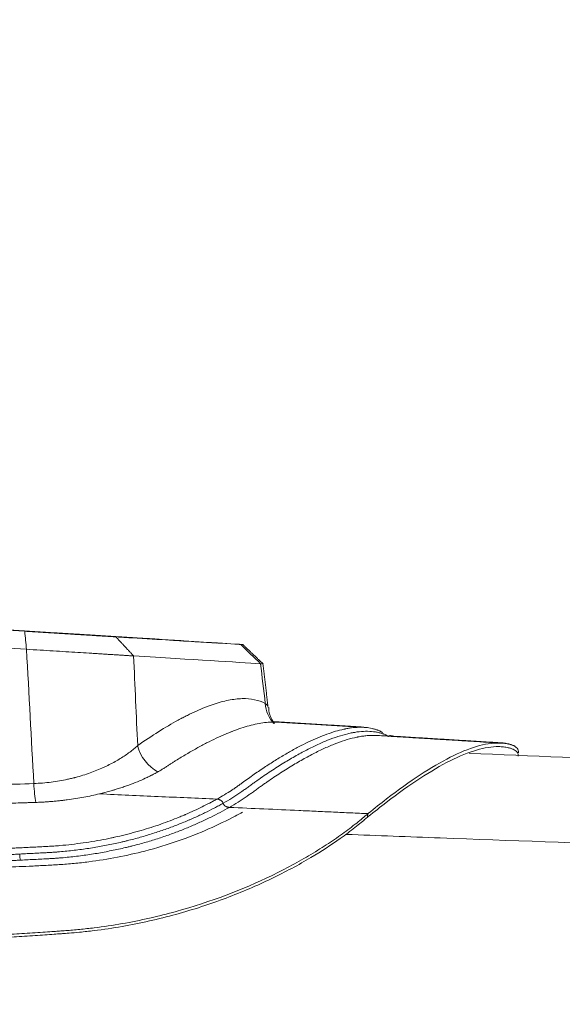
# Model space of a CAD drawing. Header units: millimetres. Extents: x 0 to 594, y 0 to 420.
# Tile 18 of 256: x 162 to 169, y 61 to 75. Entities that reach past the tile are written whole.
import ezdxf

# ---------------------------------------------------------------- set-up
doc = ezdxf.new("R2010")
doc.units = ezdxf.units.MM
doc.layers.add('1', color=7, linetype='Continuous', true_color=0xffffff)
doc.styles.add('Arial', font='txt')
doc.dimstyles.get("Standard").update_dxf_attribs({"dimtxt": 0.18, "dimasz": 0.18, "dimexe": 0.18, "dimexo": 0.0625, "dimgap": 0.09, "dimtad": 0, "dimtih": 1, "dimtoh": 1, "dimdec": 4, "dimzin": 0, "dimdsep": 46, "dimtxsty": 'Standard', "dimcen": 0.09, "dimadec": 0, "dimazin": 0, "dimtfac": 1, "dimtdec": 4, "dimtofl": 0, "dimtmove": 0, "dimatfit": 3, "dimfxl": 0, "dimtolj": 1, "dimtzin": 0, "dimarcsym": 0})

# ---------------------------------------------------------------- blocks, each defined once
blk = doc.blocks.new('_U9')
at = {"layer": '1', "color": 18, "lineweight": 18}
for p, q in [((99.145, 154.718), (72.65, 154.718)), ((74.65, 154.718), (74.65, 112.421)), ((257.513, 127.437), (72.65, 127.437))]:
    blk.add_line(p, q, dxfattribs=at)
at = {"layer": '1', "color": 18}
for points in [[(74.65, 154.718), (75.588, 151.218), (73.712, 151.218)], [(74.65, 127.437), (73.712, 130.937), (75.588, 130.937)]]:
    blk.add_solid(points, dxfattribs=at)
at = {"layer": '1', "color": 18, "linetype": 'Continuous', "lineweight": 13, "char_height": 3.5, "attachment_point": 7, "rotation": 90, "line_spacing_factor": 1.047437, "style": 'Arial'}
for s, insert in [('\\fArial|b0|i0;\\W1.0000;0.55', (77.629, 101.912)), ('\\fArial|b0|i0;\\W1.0000;FWD TIE DOWN', (77.629, 61.914))]:
    blk.add_mtext(s, dxfattribs=dict(at, insert=insert))
blk = doc.blocks.new('_U13')
at = {"layer": '1', "color": 18, "lineweight": 18}
for p, q in [((128.425, 177.295), (61.388, 177.295)), ((63.388, 177.295), (63.388, 113.372)), ((257.513, 127.437), (61.388, 127.437))]:
    blk.add_line(p, q, dxfattribs=at)
at = {"layer": '1', "color": 18}
for points in [[(63.388, 177.295), (64.326, 173.795), (62.45, 173.795)], [(63.388, 127.437), (62.45, 130.937), (64.326, 130.937)]]:
    blk.add_solid(points, dxfattribs=at)
at = {"layer": '1', "color": 18, "linetype": 'Continuous', "lineweight": 13, "char_height": 3.5, "attachment_point": 7, "rotation": 90, "line_spacing_factor": 1.047437, "style": 'Arial'}
for s, insert in [('\\fArial|b0|i0;\\W1.0000;1.00', (66.367, 102.863)), ('\\fArial|b0|i0;\\W1.0000;BOW DEFLATED', (66.367, 61.499))]:
    blk.add_mtext(s, dxfattribs=dict(at, insert=insert))

msp = doc.modelspace()

# ---------------------------------------------------------------- linework, layer by layer
at = {"layer": '1', "color": 155, "linetype": 'Continuous', "lineweight": 13}
msp.add_line((146.553, 67.57), (162.515, 66.578), dxfattribs=at)
at = {"layer": '1', "color": 155, "linetype": 'Continuous', "lineweight": 18}
msp.add_line((162.31, 66.591), (146.781, 67.556), dxfattribs=at)
for centre, major_axis, start_param, end_param in [((155.7, 67.016), (45.006, -2.797), 4.504705, 4.853928), ((155.7, 67.016), (-45.363, 2.819), 1.367937, 1.707511), ((155.685, 66.77), (45.656, -2.837), 4.509529, 4.849103), ((147.93, 67.484), (16.86, -1.048), 5.780936, 6.100697), ((147.93, 67.484), (-17.217, 1.07), 2.652789, 2.95298), ((155.679, 67.001), (9.125, -0.567), 0.261117, 0.596643), ((155.679, 67.001), (-9.482, 0.589), 3.414744, 3.711208), ((147.915, 67.239), (17.51, -1.088), 5.794382, 6.094573)]:
    msp.add_ellipse(centre, major_axis=major_axis, ratio=0.000385, start_param=start_param, end_param=end_param, dxfattribs=at)
at = {"layer": '1', "color": 155, "linetype": 'Continuous', "lineweight": 13}
for centre, major_axis, ratio, start_param, end_param in [((165.667, 65.679), (-0.228, -0.445), 0.975751, 5.290361, 5.905735), ((163.867, 65.106), (0.281, -0.414), 0.860504, 4.309073, 5.260127), ((162.08, 64.608), (0.017, -0.5), 0.155776, 4.872367, 5.465194), ((161.826, 63.559), (0.0051, -0.0999), 0.134543, 4.700749, 5.695125)]:
    msp.add_ellipse(centre, major_axis=major_axis, ratio=ratio, start_param=start_param, end_param=end_param, dxfattribs=at)
at = {"layer": '1', "color": 155, "linetype": 'Continuous', "lineweight": 18}
for points, knots in [([(141.516, 66.627), (141.513, 66.636), (141.509, 66.654), (141.516, 66.677), (141.539, 66.695), (141.573, 66.708), (141.609, 66.716), (141.665, 66.722), (141.746, 66.715), (141.875, 66.676), (142.041, 66.591), (142.252, 66.443), (142.484, 66.244), (142.688, 66.047), (142.851, 65.877), (142.95, 65.77), (143.035, 65.675), (143.163, 65.551), (143.369, 65.378), (143.691, 65.158), (144.072, 64.947), (144.434, 64.786), (144.746, 64.672), (144.991, 64.593), (145.246, 64.524), (145.507, 64.466), (145.775, 64.419), (146.131, 64.356), (146.577, 64.279), (147.294, 64.161), (148.194, 64.021), (149.461, 63.843), (150.917, 63.666), (152.564, 63.508), (154.217, 63.391), (155.875, 63.319), (157.535, 63.288), (158.917, 63.295), (160.02, 63.319), (160.693, 63.34), (161.212, 63.36), (161.579, 63.376), (161.891, 63.39), (162.15, 63.403), (162.355, 63.413), (162.558, 63.429), (162.827, 63.46), (163.154, 63.513), (163.571, 63.607), (163.997, 63.736), (164.41, 63.901), (164.691, 64.038), (164.835, 64.117), (164.869, 64.135)], [0, 0, 0, 0, 0.006939, 0.014598, 0.022213, 0.029821, 0.037431, 0.045045, 0.063353, 0.081689, 0.109153, 0.136635, 0.16397, 0.191245, 0.202622, 0.214017, 0.220869, 0.227751, 0.246132, 0.264395, 0.282797, 0.301052, 0.310191, 0.319397, 0.328599, 0.337727, 0.346837, 0.35595, 0.374179, 0.392416, 0.428897, 0.465363, 0.520076, 0.574732, 0.629357, 0.684052, 0.73876, 0.793482, 0.820837, 0.848193, 0.860353, 0.872516, 0.884677, 0.891515, 0.898348, 0.905172, 0.912005, 0.925764, 0.939461, 0.957632, 0.975984, 0.99423, 1, 1, 1, 1]), ([(162.708, 66.563), (162.699, 66.564), (162.682, 66.565), (162.653, 66.566), (162.621, 66.568), (162.599, 66.57), (162.584, 66.571), (162.581, 66.571), (162.575, 66.571), (162.572, 66.571), (162.563, 66.572), (162.557, 66.572), (162.539, 66.573), (162.526, 66.574), (162.487, 66.577), (162.46, 66.578), (162.417, 66.581), (162.388, 66.583), (162.358, 66.585), (162.339, 66.586), (162.335, 66.586), (162.327, 66.587), (162.316, 66.587), (162.304, 66.588), (162.28, 66.589), (162.264, 66.59), (162.216, 66.593), (162.183, 66.595), (162.133, 66.599), (162.1, 66.601), (162.065, 66.603), (162.048, 66.604)], [0, 0, 0, 0, 0.0625, 0.125, 0.1875, 0.25, 0.25, 0.265625, 0.265625, 0.28125, 0.28125, 0.3125, 0.3125, 0.375, 0.375, 0.5, 0.5, 0.5625, 0.625, 0.625, 0.640625, 0.640625, 0.65625, 0.6875, 0.6875, 0.75, 0.75, 0.875, 0.875, 0.9375, 1, 1, 1, 1]), ([(162.515, 66.578), (162.533, 66.577), (162.568, 66.575), (162.621, 66.572), (162.672, 66.569), (162.707, 66.566), (162.732, 66.565), (162.741, 66.564), (162.758, 66.563), (162.766, 66.563), (162.791, 66.561), (162.824, 66.559), (162.872, 66.556), (162.919, 66.553), (162.964, 66.55), (162.993, 66.549), (163.011, 66.547), (163.015, 66.547), (163.022, 66.547), (163.026, 66.547), (163.036, 66.546), (163.043, 66.545), (163.064, 66.544), (163.09, 66.543), (163.128, 66.54), (163.164, 66.538), (163.197, 66.536), (163.218, 66.535), (163.227, 66.534)], [0, 0, 0, 0, 0.0625, 0.125, 0.1875, 0.25, 0.25, 0.28125, 0.28125, 0.3125, 0.3125, 0.375, 0.4375, 0.5, 0.5625, 0.625, 0.625, 0.640625, 0.640625, 0.65625, 0.65625, 0.6875, 0.6875, 0.75, 0.8125, 0.875, 0.9375, 1, 1, 1, 1]), ([(164.495, 66.454), (164.499, 66.454), (164.503, 66.454), (164.508, 66.453), (164.51, 66.453), (164.512, 66.453), (164.514, 66.453), (164.514, 66.453), (164.515, 66.453)], [0, 0, 0, 0, 0.507679, 0.507679, 0.761518, 0.888438, 0.888438, 1, 1, 1, 1]), ([(164.525, 66.452), (164.525, 66.452), (164.524, 66.452), (164.52, 66.452), (164.516, 66.453), (164.51, 66.453)], [0, 0, 0, 0, 0.393883, 0.393883, 1, 1, 1, 1]), ([(163.374, 66.275), (163.359, 66.276), (163.329, 66.278), (163.278, 66.281), (163.225, 66.285), (163.168, 66.288), (163.107, 66.292), (163.044, 66.296), (162.978, 66.3), (162.909, 66.305), (162.838, 66.309), (162.739, 66.315), (162.61, 66.323), (162.445, 66.333), (162.272, 66.344), (162.092, 66.355), (161.968, 66.362), (161.906, 66.366)], [0, 0, 0, 0, 0.050888, 0.101569, 0.152048, 0.202329, 0.252418, 0.302319, 0.352036, 0.401575, 0.450941, 0.500138, 0.59867, 0.697883, 0.797817, 0.898511, 1, 1, 1, 1]), ([(165.147, 66.167), (165.146, 66.167), (165.142, 66.167), (165.132, 66.168), (165.12, 66.168), (165.114, 66.169)], [0, 0, 0, 0, 0.295051, 0.647453, 1, 1, 1, 1]), ([(165.305, 65.351), (165.299, 65.359), (165.265, 65.407), (165.227, 65.482), (165.225, 65.55), (165.226, 65.566)], [0, 0, 0, 0, 0.147525, 0.80494, 1, 1, 1, 1]), ([(162.906, 64.385), (162.954, 64.396), (163.002, 64.409), (163.059, 64.425), (163.077, 64.43), (163.094, 64.435), (163.105, 64.438), (163.111, 64.44), (163.139, 64.448), (163.183, 64.462), (163.226, 64.476), (163.268, 64.491), (163.289, 64.498), (163.349, 64.52), (163.388, 64.535), (163.463, 64.566), (163.5, 64.582), (163.552, 64.606), (163.569, 64.614), (163.594, 64.626), (163.602, 64.63), (163.614, 64.636), (163.618, 64.638), (163.626, 64.642), (163.63, 64.644), (163.65, 64.655), (163.666, 64.663), (163.689, 64.675), (163.696, 64.679), (163.711, 64.688), (163.718, 64.692), (163.732, 64.7), (163.739, 64.704), (163.753, 64.713), (163.76, 64.717), (163.773, 64.725), (163.78, 64.729), (163.793, 64.737), (163.799, 64.741), (163.812, 64.75), (163.818, 64.754), (163.831, 64.762), (163.837, 64.766), (163.856, 64.778), (163.868, 64.786), (163.893, 64.802), (163.905, 64.81), (163.93, 64.825), (163.942, 64.833), (163.979, 64.856), (164.027, 64.886), (164.075, 64.915), (164.146, 64.957), (164.193, 64.983), (164.285, 65.034), (164.33, 65.059), (164.42, 65.105), (164.464, 65.126), (164.55, 65.167), (164.593, 65.186), (164.655, 65.213), (164.681, 65.223), (164.706, 65.233), (164.717, 65.237), (164.722, 65.239), (164.737, 65.245), (164.787, 65.264), (164.836, 65.281), (164.951, 65.317), (165.024, 65.336), (165.128, 65.355), (165.162, 65.36), (165.227, 65.367), (165.259, 65.368), (165.312, 65.369), (165.334, 65.369), (165.355, 65.368)], [0, 0, 0, 0, 0.029911, 0.029911, 0.037389, 0.041128, 0.041128, 0.044867, 0.044867, 0.059823, 0.074779, 0.074779, 0.089734, 0.089734, 0.119646, 0.119646, 0.149557, 0.149557, 0.164513, 0.164513, 0.171991, 0.171991, 0.17573, 0.17573, 0.179469, 0.179469, 0.194425, 0.194425, 0.201902, 0.201902, 0.20938, 0.20938, 0.216858, 0.216858, 0.224336, 0.224336, 0.231814, 0.231814, 0.239292, 0.239292, 0.24677, 0.24677, 0.254247, 0.254247, 0.269203, 0.269203, 0.284159, 0.284159, 0.299115, 0.299115, 0.329026, 0.358938, 0.358938, 0.41876, 0.41876, 0.478583, 0.478583, 0.538406, 0.538406, 0.598229, 0.598229, 0.628141, 0.635619, 0.635619, 0.643096, 0.643096, 0.658052, 0.717875, 0.717875, 0.837521, 0.837521, 0.897344, 0.897344, 0.957167, 0.957167, 1, 1, 1, 1]), ([(165.358, 65.371), (165.352, 65.371), (165.321, 65.372), (165.29, 65.372), (165.264, 65.371)], [0, 0, 0, 0, 0.200405, 1, 1, 1, 1]), ([(164.516, 64.312), (164.552, 64.332), (164.586, 64.352), (164.653, 64.392), (164.685, 64.412), (164.731, 64.442), (164.747, 64.452), (164.769, 64.467), (164.776, 64.473), (164.79, 64.483), (164.798, 64.488), (164.819, 64.503), (164.833, 64.513), (164.86, 64.533), (164.874, 64.543), (164.914, 64.572), (164.941, 64.591), (164.994, 64.629), (165.02, 64.648), (165.099, 64.702), (165.151, 64.737), (165.252, 64.803), (165.302, 64.835), (165.4, 64.895), (165.448, 64.924), (165.543, 64.978), (165.59, 65.004), (165.681, 65.052), (165.726, 65.075), (165.858, 65.138), (165.942, 65.173), (166.063, 65.217), (166.103, 65.23), (166.18, 65.253), (166.218, 65.262), (166.259, 65.271), (166.264, 65.272), (166.273, 65.274), (166.277, 65.275), (166.291, 65.278), (166.318, 65.283), (166.344, 65.287), (166.396, 65.293), (166.429, 65.296), (166.494, 65.298), (166.526, 65.297), (166.571, 65.293), (166.586, 65.291), (166.615, 65.286), (166.629, 65.284), (166.657, 65.277), (166.671, 65.274), (166.691, 65.268), (166.698, 65.266), (166.708, 65.262), (166.711, 65.261), (166.718, 65.259), (166.721, 65.257), (166.731, 65.254), (166.737, 65.251), (166.746, 65.247), (166.749, 65.246), (166.755, 65.243), (166.757, 65.241), (166.763, 65.238), (166.765, 65.237), (166.77, 65.234), (166.772, 65.232), (166.775, 65.23), (166.776, 65.229), (166.779, 65.228), (166.781, 65.226), (166.783, 65.224), (166.784, 65.223)], [0, 0, 0, 0, 0.027833, 0.027833, 0.055667, 0.055667, 0.069584, 0.069584, 0.076542, 0.076542, 0.0835, 0.0835, 0.097417, 0.097417, 0.111334, 0.111334, 0.139167, 0.139167, 0.167001, 0.167001, 0.222668, 0.222668, 0.278334, 0.278334, 0.334001, 0.334001, 0.389668, 0.389668, 0.445335, 0.445335, 0.556669, 0.556669, 0.612336, 0.612336, 0.668003, 0.668003, 0.674961, 0.674961, 0.681919, 0.681919, 0.695836, 0.72367, 0.72367, 0.779336, 0.779336, 0.835003, 0.835003, 0.862837, 0.862837, 0.89067, 0.89067, 0.918504, 0.918504, 0.93242, 0.93242, 0.939379, 0.939379, 0.946337, 0.946337, 0.960254, 0.960254, 0.967212, 0.967212, 0.974171, 0.974171, 0.981129, 0.981129, 0.988087, 0.988087, 0.991566, 0.991566, 0.995046, 1, 1, 1, 1]), ([(166.588, 64.113), (166.569, 64.098), (166.551, 64.083), (166.507, 64.046), (166.482, 64.025), (166.397, 63.956), (166.33, 63.905), (166.227, 63.829), (166.192, 63.804), (166.12, 63.754), (166.083, 63.729), (165.968, 63.654), (165.889, 63.604), (165.638, 63.455), (165.457, 63.356), (164.874, 63.075), (164.433, 62.904), (163.717, 62.706), (163.469, 62.65), (163.091, 62.583), (162.964, 62.564), (162.768, 62.54), (162.701, 62.533), (162.603, 62.523), (162.57, 62.52), (162.506, 62.514), (162.474, 62.512), (162.413, 62.507), (162.385, 62.505), (162.333, 62.501), (162.31, 62.5), (162.243, 62.495), (162.204, 62.492), (162.075, 62.483), (161.976, 62.477), (161.783, 62.464), (161.689, 62.458), (161.501, 62.446), (161.408, 62.44), (160.941, 62.413), (160.564, 62.393), (159.809, 62.36), (159.432, 62.347), (157.544, 62.295), (156.028, 62.306), (153.005, 62.451), (151.498, 62.584), (148.511, 62.962), (147.03, 63.207), (145.523, 63.499), (145.477, 63.508), (145.386, 63.526), (145.341, 63.535), (145.249, 63.553), (145.202, 63.563), (145.114, 63.581), (145.083, 63.587), (145.018, 63.602), (144.986, 63.609), (144.826, 63.646), (144.703, 63.678), (144.46, 63.748), (144.34, 63.786), (143.752, 63.989), (143.319, 64.193), (142.561, 64.638), (142.237, 64.879), (141.946, 65.141), (141.918, 65.167), (141.891, 65.192)], [0, 0, 0, 0, 0.005193, 0.005193, 0.010981, 0.010981, 0.022557, 0.022557, 0.028345, 0.028345, 0.034132, 0.034132, 0.045708, 0.045708, 0.068859, 0.068859, 0.115162, 0.115162, 0.138313, 0.138313, 0.149888, 0.149888, 0.155676, 0.155676, 0.15857, 0.15857, 0.161464, 0.161464, 0.164358, 0.164358, 0.167252, 0.167252, 0.17304, 0.17304, 0.184615, 0.184615, 0.196191, 0.196191, 0.207766, 0.207766, 0.254069, 0.254069, 0.300371, 0.300371, 0.485581, 0.485581, 0.670791, 0.670791, 0.856001, 0.856001, 0.861788, 0.861788, 0.867576, 0.867576, 0.873364, 0.873364, 0.876258, 0.876258, 0.879152, 0.879152, 0.890727, 0.890727, 0.902303, 0.902303, 0.948605, 0.948605, 0.994908, 0.994908, 1, 1, 1, 1]), ([(166.575, 64.059), (166.56, 64.047), (166.523, 64.017), (166.454, 63.959), (166.361, 63.886), (166.277, 63.822), (166.104, 63.698), (165.795, 63.497), (165.274, 63.216), (164.652, 62.949), (163.964, 62.723), (163.344, 62.583), (162.9, 62.516), (162.65, 62.489), (162.52, 62.477), (162.442, 62.471), (162.405, 62.469), (162.35, 62.465), (162.267, 62.459), (162.123, 62.449), (161.876, 62.432), (161.593, 62.414), (161.034, 62.381), (160.185, 62.337), (157.922, 62.256), (155.269, 62.276), (152.251, 62.482), (150, 62.723), (147.792, 63.044), (146.321, 63.307), (145.545, 63.457), (145.431, 63.479), (145.317, 63.502), (145.224, 63.52), (145.145, 63.536), (145.05, 63.556), (144.855, 63.6), (144.579, 63.672), (143.859, 63.899), (142.885, 64.355), (142.206, 64.858), (141.926, 65.114), (141.904, 65.135)], [0, 0, 0, 0, 0.00419, 0.009989, 0.015788, 0.021587, 0.024486, 0.044783, 0.067979, 0.091175, 0.114371, 0.137567, 0.149165, 0.154964, 0.159313, 0.160763, 0.162213, 0.162938, 0.166562, 0.172361, 0.183959, 0.195557, 0.207155, 0.253547, 0.299939, 0.485507, 0.578291, 0.671075, 0.763859, 0.853744, 0.856643, 0.862442, 0.868241, 0.871141, 0.87404, 0.87694, 0.879839, 0.891437, 0.903035, 0.949427, 0.995819, 1, 1, 1, 1]), ([(147.109, 65.078), (147.433, 65.031), (147.758, 64.985), (148.165, 64.929), (148.246, 64.918), (148.369, 64.901), (148.41, 64.896), (148.491, 64.885), (148.695, 64.858), (148.9, 64.832), (149.39, 64.77), (149.718, 64.731), (150.21, 64.675), (150.374, 64.657), (150.703, 64.622), (150.867, 64.604), (151.361, 64.555), (151.691, 64.524), (152.352, 64.466), (152.682, 64.439), (153.345, 64.389), (153.677, 64.367), (154.176, 64.337), (154.342, 64.327), (154.592, 64.314), (154.675, 64.31), (154.842, 64.301), (154.925, 64.297), (155.342, 64.278), (155.675, 64.265), (156.341, 64.243), (156.673, 64.234), (157.338, 64.22), (157.671, 64.216), (158.335, 64.21), (158.667, 64.21), (159.164, 64.211), (159.33, 64.212), (159.661, 64.215), (159.827, 64.217), (160.158, 64.222), (160.324, 64.225), (160.655, 64.231), (160.821, 64.235), (161.027, 64.239), (161.069, 64.24), (161.151, 64.242), (161.193, 64.243), (161.275, 64.245), (161.317, 64.246), (161.399, 64.249), (161.441, 64.25), (161.523, 64.252), (161.565, 64.253), (161.647, 64.256), (161.688, 64.257), (161.771, 64.259), (161.812, 64.26), (161.874, 64.262), (161.895, 64.263), (161.936, 64.264), (161.957, 64.265), (161.987, 64.266), (161.998, 64.266), (162.018, 64.267), (162.029, 64.267), (162.059, 64.268), (162.08, 64.269), (162.111, 64.271), (162.121, 64.271), (162.141, 64.272), (162.152, 64.273), (162.182, 64.275), (162.202, 64.276), (162.243, 64.279), (162.283, 64.283), (162.324, 64.287), (162.364, 64.291), (162.384, 64.293), (162.409, 64.296), (162.414, 64.296), (162.423, 64.298), (162.438, 64.299), (162.453, 64.301), (162.542, 64.313), (162.618, 64.325), (162.728, 64.346), (162.765, 64.353), (162.836, 64.368), (162.871, 64.376), (162.906, 64.385)], [0, 0, 0, 0, 0.0625, 0.0625, 0.078125, 0.078125, 0.085938, 0.085938, 0.09375, 0.125, 0.125, 0.1875, 0.1875, 0.21875, 0.21875, 0.25, 0.25, 0.3125, 0.3125, 0.375, 0.375, 0.4375, 0.4375, 0.46875, 0.46875, 0.484375, 0.484375, 0.5, 0.5, 0.5625, 0.5625, 0.625, 0.625, 0.6875, 0.6875, 0.75, 0.75, 0.78125, 0.78125, 0.8125, 0.8125, 0.84375, 0.84375, 0.875, 0.875, 0.882813, 0.882813, 0.890625, 0.890625, 0.898438, 0.898438, 0.90625, 0.90625, 0.914063, 0.914063, 0.921875, 0.921875, 0.929688, 0.929688, 0.933594, 0.933594, 0.9375, 0.9375, 0.939453, 0.939453, 0.941406, 0.941406, 0.945313, 0.945313, 0.947266, 0.947266, 0.949219, 0.949219, 0.953125, 0.953125, 0.957031, 0.960938, 0.960938, 0.964844, 0.964844, 0.96582, 0.96582, 0.966797, 0.96875, 0.96875, 0.984375, 0.984375, 0.992188, 0.992188, 1, 1, 1, 1]), ([(166.706, 65.185), (166.687, 65.186), (166.667, 65.187), (166.628, 65.186), (166.608, 65.185), (166.569, 65.182), (166.529, 65.178), (166.487, 65.172), (166.461, 65.167), (166.455, 65.166), (166.445, 65.164), (166.429, 65.161), (166.412, 65.157), (166.358, 65.144), (166.313, 65.132), (166.22, 65.102), (166.172, 65.085), (166.074, 65.046), (166.024, 65.024), (165.921, 64.977), (165.869, 64.95), (165.761, 64.894), (165.706, 64.864), (165.593, 64.799), (165.536, 64.764), (165.418, 64.691), (165.359, 64.652), (165.267, 64.591), (165.236, 64.57), (165.19, 64.538), (165.174, 64.527), (165.143, 64.505), (165.127, 64.494), (165.096, 64.472), (165.08, 64.46), (165.056, 64.443), (165.048, 64.437), (165.032, 64.426), (165.024, 64.42), (165, 64.402), (164.983, 64.39), (164.963, 64.375), (164.958, 64.372), (164.95, 64.366), (164.946, 64.363), (164.933, 64.354), (164.925, 64.348), (164.907, 64.336), (164.898, 64.33), (164.881, 64.318), (164.854, 64.3), (164.826, 64.282), (164.768, 64.247), (164.728, 64.223), (164.687, 64.199)], [0, 0, 0, 0, 0.042795, 0.042795, 0.082679, 0.082679, 0.122562, 0.162446, 0.162446, 0.172417, 0.172417, 0.182387, 0.202329, 0.202329, 0.282096, 0.282096, 0.361863, 0.361863, 0.44163, 0.44163, 0.521398, 0.521398, 0.601165, 0.601165, 0.680932, 0.680932, 0.760699, 0.760699, 0.800582, 0.800582, 0.820524, 0.820524, 0.840466, 0.840466, 0.860408, 0.860408, 0.870378, 0.870378, 0.880349, 0.880349, 0.900291, 0.900291, 0.905277, 0.905277, 0.910262, 0.910262, 0.920233, 0.920233, 0.930204, 0.930204, 0.940175, 0.960116, 0.960116, 1, 1, 1, 1]), ([(168.65, 64.948), (168.651, 64.972), (168.645, 64.993), (168.624, 65.017), (168.617, 65.024), (168.6, 65.035), (168.591, 65.041), (168.574, 65.048), (168.568, 65.05), (168.556, 65.055), (168.549, 65.057), (168.532, 65.062), (168.522, 65.065), (168.491, 65.072), (168.47, 65.075), (168.426, 65.08), (168.404, 65.081), (168.289, 65.083), (168.187, 65.067), (167.965, 65.001), (167.845, 64.951), (167.586, 64.821), (167.448, 64.74), (167.156, 64.549), (167.003, 64.439), (166.759, 64.252), (166.676, 64.185), (166.592, 64.117), (166.59, 64.115), (166.588, 64.113)], [0, 0, 0, 0, 0.055431, 0.055431, 0.076849, 0.076849, 0.098266, 0.098266, 0.108975, 0.108975, 0.119684, 0.119684, 0.141101, 0.141101, 0.183936, 0.183936, 0.226771, 0.226771, 0.398111, 0.398111, 0.569451, 0.569451, 0.740791, 0.740791, 0.91213, 0.91213, 0.9978, 0.9978, 1, 1, 1, 1]), ([(166.954, 65.171), (166.953, 65.172), (166.935, 65.176), (166.912, 65.18), (166.889, 65.183), (166.885, 65.183)], [0, 0, 0, 0, 0.033696, 0.813819, 1, 1, 1, 1]), ([(168.413, 65.084), (168.416, 65.084), (168.419, 65.084), (168.444, 65.082), (168.466, 65.079), (168.497, 65.073), (168.507, 65.071), (168.523, 65.067), (168.528, 65.066), (168.539, 65.063), (168.545, 65.061), (168.558, 65.057), (168.564, 65.055), (168.575, 65.05), (168.581, 65.048), (168.592, 65.042), (168.597, 65.039), (168.602, 65.036)], [0, 0, 0, 0, 0.044048, 0.044048, 0.386818, 0.386818, 0.558202, 0.558202, 0.643895, 0.643895, 0.729587, 0.729587, 0.81528, 0.81528, 0.900972, 0.900972, 1, 1, 1, 1]), ([(168.646, 64.899), (168.647, 64.904), (168.647, 64.927), (168.635, 64.955), (168.606, 64.98), (168.583, 64.993), (168.559, 65.003), (168.54, 65.009), (168.524, 65.014), (168.493, 65.021), (168.446, 65.029), (168.312, 65.037), (168.083, 65.001), (167.722, 64.853), (167.307, 64.611), (166.924, 64.338), (166.668, 64.135), (166.58, 64.063), (166.575, 64.059)], [0, 0, 0, 0, 0.012518, 0.055194, 0.076532, 0.097871, 0.10854, 0.119209, 0.129878, 0.140547, 0.183224, 0.2259, 0.396607, 0.567313, 0.73802, 0.908726, 0.994079, 1, 1, 1, 1]), ([(162.906, 64.385), (163.04, 64.378), (163.174, 64.372), (163.443, 64.36), (163.577, 64.354), (163.845, 64.342), (163.979, 64.336), (164.247, 64.324), (164.382, 64.318), (164.516, 64.312)], [0, 0, 0, 0, 0.25, 0.25, 0.5, 0.5, 0.75, 0.75, 1, 1, 1, 1]), ([(164.516, 64.312), (164.382, 64.318), (164.247, 64.324), (163.979, 64.336), (163.845, 64.342), (163.577, 64.354), (163.443, 64.36), (163.174, 64.372), (163.04, 64.378), (162.906, 64.385)], [0, 0, 0, 0, 0.25, 0.25, 0.5, 0.5, 0.75, 0.75, 1, 1, 1, 1]), ([(164.601, 64.255), (164.601, 64.258), (164.599, 64.261), (164.598, 64.264), (164.597, 64.266), (164.596, 64.267), (164.594, 64.272), (164.591, 64.276), (164.585, 64.283), (164.582, 64.286), (164.578, 64.29), (164.577, 64.29), (164.575, 64.292), (164.574, 64.292), (164.571, 64.295), (164.57, 64.296), (164.564, 64.299), (164.56, 64.301), (164.553, 64.304), (164.551, 64.305), (164.547, 64.306), (164.545, 64.307), (164.538, 64.309), (164.534, 64.31), (164.525, 64.311), (164.52, 64.312), (164.516, 64.312)], [0, 0, 0, 0, 0.0625, 0.09375, 0.09375, 0.125, 0.125, 0.25, 0.25, 0.375, 0.375, 0.40625, 0.40625, 0.4375, 0.4375, 0.5, 0.5, 0.625, 0.625, 0.6875, 0.6875, 0.75, 0.75, 0.875, 0.875, 1, 1, 1, 1]), ([(164.516, 64.312), (164.52, 64.312), (164.525, 64.311), (164.534, 64.31), (164.538, 64.309), (164.545, 64.307), (164.547, 64.306), (164.551, 64.305), (164.553, 64.304), (164.56, 64.301), (164.564, 64.299), (164.57, 64.296), (164.571, 64.295), (164.574, 64.292), (164.575, 64.292), (164.577, 64.29), (164.578, 64.29), (164.582, 64.286), (164.585, 64.283), (164.591, 64.276), (164.594, 64.272), (164.596, 64.267), (164.597, 64.266), (164.598, 64.264), (164.599, 64.261), (164.601, 64.258), (164.601, 64.255)], [0, 0, 0, 0, 0.125, 0.125, 0.25, 0.25, 0.3125, 0.3125, 0.375, 0.375, 0.5, 0.5, 0.5625, 0.5625, 0.59375, 0.59375, 0.625, 0.625, 0.75, 0.75, 0.875, 0.875, 0.90625, 0.90625, 0.9375, 1, 1, 1, 1]), ([(164.687, 64.199), (164.682, 64.199), (164.678, 64.2), (164.669, 64.201), (164.664, 64.202), (164.658, 64.204), (164.656, 64.205), (164.652, 64.206), (164.651, 64.206), (164.649, 64.207), (164.648, 64.207), (164.643, 64.21), (164.639, 64.212), (164.633, 64.215), (164.631, 64.216), (164.628, 64.218), (164.628, 64.219), (164.626, 64.221), (164.625, 64.221), (164.621, 64.225), (164.617, 64.228), (164.612, 64.235), (164.609, 64.239), (164.606, 64.244), (164.606, 64.245), (164.605, 64.247), (164.603, 64.25), (164.602, 64.253), (164.601, 64.255)], [0, 0, 0, 0, 0.125, 0.125, 0.25, 0.25, 0.3125, 0.3125, 0.34375, 0.34375, 0.375, 0.375, 0.5, 0.5, 0.5625, 0.5625, 0.59375, 0.59375, 0.625, 0.625, 0.75, 0.75, 0.875, 0.875, 0.90625, 0.90625, 0.9375, 1, 1, 1, 1]), ([(164.601, 64.255), (164.602, 64.253), (164.603, 64.25), (164.605, 64.247), (164.606, 64.245), (164.606, 64.244), (164.609, 64.239), (164.612, 64.235), (164.617, 64.228), (164.621, 64.225), (164.625, 64.221), (164.626, 64.221), (164.628, 64.219), (164.628, 64.218), (164.631, 64.216), (164.633, 64.215), (164.639, 64.212), (164.643, 64.21), (164.648, 64.207), (164.649, 64.207), (164.651, 64.206), (164.652, 64.206), (164.656, 64.205), (164.658, 64.204), (164.664, 64.202), (164.669, 64.201), (164.678, 64.2), (164.682, 64.199), (164.687, 64.199)], [0, 0, 0, 0, 0.0625, 0.09375, 0.09375, 0.125, 0.125, 0.25, 0.25, 0.375, 0.375, 0.40625, 0.40625, 0.4375, 0.4375, 0.5, 0.5, 0.625, 0.625, 0.65625, 0.65625, 0.6875, 0.6875, 0.75, 0.75, 0.875, 0.875, 1, 1, 1, 1]), ([(164.687, 64.199), (164.845, 64.192), (165.003, 64.185), (165.32, 64.171), (165.479, 64.163), (165.716, 64.153), (165.796, 64.149), (165.954, 64.142), (166.033, 64.138), (166.192, 64.131), (166.271, 64.127), (166.429, 64.12), (166.508, 64.117), (166.588, 64.113)], [0, 0, 0, 0, 0.25, 0.25, 0.5, 0.5, 0.625, 0.625, 0.75, 0.75, 0.875, 0.875, 1, 1, 1, 1]), ([(166.588, 64.113), (166.508, 64.117), (166.429, 64.12), (166.271, 64.127), (166.192, 64.131), (166.033, 64.138), (165.954, 64.142), (165.796, 64.149), (165.716, 64.153), (165.479, 64.163), (165.32, 64.171), (165.003, 64.185), (164.845, 64.192), (164.687, 64.199)], [0, 0, 0, 0, 0.125, 0.125, 0.25, 0.25, 0.375, 0.375, 0.5, 0.5, 0.75, 0.75, 1, 1, 1, 1]), ([(166.588, 64.113), (166.586, 64.105), (166.584, 64.097), (166.581, 64.084), (166.579, 64.079), (166.577, 64.069), (166.576, 64.064), (166.575, 64.059)], [0, 0, 0, 0, 0.44854, 0.44854, 0.72427, 0.72427, 1, 1, 1, 1]), ([(252.251, 62.814), (248.963, 62.819), (245.675, 62.824), (240.468, 62.831), (238.55, 62.834), (234.713, 62.84), (232.794, 62.843), (230.396, 62.846), (229.916, 62.847), (228.957, 62.848), (227.518, 62.85), (226.08, 62.853), (223.202, 62.858), (221.283, 62.861), (217.446, 62.871), (215.528, 62.878), (211.691, 62.895), (209.773, 62.905), (205.936, 62.932), (204.017, 62.948), (201.14, 62.977), (200.181, 62.987), (198.262, 63.011), (197.303, 63.023), (195.385, 63.051), (194.426, 63.065), (192.987, 63.089), (192.508, 63.097), (191.548, 63.114), (191.069, 63.123), (188.671, 63.169), (186.753, 63.21), (182.917, 63.3), (181, 63.35), (177.164, 63.458), (175.247, 63.517), (172.371, 63.611), (171.412, 63.643), (169.495, 63.71), (168.536, 63.744), (167.148, 63.796), (166.719, 63.812), (166.289, 63.828)], [0, 0, 0, 0, 0.114741, 0.114741, 0.181684, 0.181684, 0.248628, 0.248628, 0.265364, 0.265364, 0.282099, 0.315571, 0.315571, 0.382514, 0.382514, 0.449458, 0.449458, 0.516401, 0.516401, 0.583344, 0.583344, 0.616816, 0.616816, 0.650288, 0.650288, 0.68376, 0.68376, 0.700495, 0.700495, 0.717231, 0.717231, 0.784175, 0.784175, 0.851118, 0.851118, 0.918061, 0.918061, 0.951533, 0.951533, 0.985005, 0.985005, 1, 1, 1, 1]), ([(166.289, 63.828), (166.719, 63.812), (167.148, 63.796), (168.536, 63.744), (169.495, 63.71), (171.412, 63.643), (172.371, 63.611), (175.247, 63.517), (177.164, 63.458), (181, 63.35), (182.917, 63.3), (186.753, 63.21), (188.671, 63.169), (191.069, 63.123), (191.548, 63.114), (192.508, 63.097), (192.987, 63.089), (194.426, 63.065), (195.385, 63.051), (197.303, 63.023), (198.262, 63.011), (200.181, 62.987), (201.14, 62.977), (204.017, 62.948), (205.936, 62.932), (209.773, 62.905), (211.691, 62.895), (215.528, 62.878), (217.446, 62.871), (221.283, 62.861), (223.202, 62.858), (226.08, 62.853), (227.518, 62.85), (228.957, 62.848), (229.916, 62.847), (230.396, 62.846), (232.794, 62.843), (234.713, 62.84), (238.55, 62.834), (240.468, 62.831), (245.675, 62.824), (248.963, 62.819), (252.251, 62.814)], [0, 0, 0, 0, 0.014995, 0.014995, 0.048467, 0.048467, 0.081939, 0.081939, 0.148882, 0.148882, 0.215825, 0.215825, 0.282769, 0.282769, 0.299505, 0.299505, 0.31624, 0.31624, 0.349712, 0.349712, 0.383184, 0.383184, 0.416656, 0.416656, 0.483599, 0.483599, 0.550542, 0.550542, 0.617486, 0.617486, 0.684429, 0.684429, 0.717901, 0.734636, 0.734636, 0.751372, 0.751372, 0.818316, 0.818316, 0.885259, 0.885259, 1, 1, 1, 1])]:
    msp.add_open_spline(points, degree=3, knots=knots, dxfattribs=at)
for points, degree in [([(161.882, 66.614), (162.078, 66.602), (162.446, 66.579), (162.77, 66.559), (163.035, 66.543), (163.131, 66.537)], 2), ([(161.906, 66.366), (161.898, 66.448), (161.89, 66.531), (161.882, 66.614)], 3), ([(163.664, 66.507), (163.552, 66.514), (163.256, 66.532), (162.903, 66.554), (162.514, 66.579), (162.31, 66.591)], 2), ([(163.374, 66.275), (163.131, 66.537)], 1), ([(164.869, 66.431), (164.861, 66.431), (164.809, 66.435)], 2), ([(165.114, 66.169), (165.023, 66.257), (164.933, 66.344), (164.842, 66.432)], 3), ([(164.842, 66.432), (164.871, 66.431), (164.87, 66.431)], 2), ([(165.149, 66.167), (164.87, 66.431)], 1), ([(165.218, 65.568), (165.147, 66.168)], 1), ([(166.533, 65.296), (165.94, 65.332), (165.347, 65.368)], 2), ([(166.531, 65.299), (165.94, 65.335), (165.349, 65.371)], 2), ([(168.415, 65.08), (167.552, 65.133), (166.691, 65.186)], 2), ([(166.904, 65.176), (166.888, 65.177), (166.871, 65.178)], 2), ([(168.413, 65.084), (167.677, 65.129), (166.942, 65.174)], 2), ([(170.529, 64.834), (169.678, 64.868), (168.827, 64.903), (167.975, 64.94)], 3)]:
    msp.add_open_spline(points, degree=degree, dxfattribs=at)
at = {"layer": '1', "color": 155, "linetype": 'Continuous', "lineweight": 13}
for points in [[(162.006, 64.526), (161.973, 65.139), (161.94, 65.752), (161.906, 66.366)], [(163.374, 66.275), (163.393, 65.865), (163.411, 65.456), (163.43, 65.046)], [(165.179, 65.623), (165.157, 65.805), (165.136, 65.987), (165.114, 66.169)]]:
    msp.add_open_spline(points, degree=3, dxfattribs=at)
for points, knots in [([(163.43, 65.046), (163.527, 65.114), (163.622, 65.178), (163.807, 65.294), (163.896, 65.346), (163.994, 65.4), (164.01, 65.409), (164.027, 65.417), (164.037, 65.423), (164.043, 65.426), (164.069, 65.44), (164.09, 65.45), (164.153, 65.482), (164.194, 65.501), (164.315, 65.556), (164.392, 65.586), (164.538, 65.636), (164.608, 65.655), (164.741, 65.681), (164.804, 65.688), (164.923, 65.691), (164.979, 65.686), (165.084, 65.664), (165.133, 65.646), (165.179, 65.623)], [0, 0, 0, 0, 0.125, 0.125, 0.25, 0.25, 0.265625, 0.273438, 0.273438, 0.28125, 0.28125, 0.3125, 0.3125, 0.375, 0.375, 0.5, 0.5, 0.625, 0.625, 0.75, 0.75, 0.875, 0.875, 1, 1, 1, 1]), ([(165.179, 65.623), (165.186, 65.618), (165.193, 65.612), (165.204, 65.602), (165.212, 65.591), (165.218, 65.578), (165.219, 65.57), (165.219, 65.568)], [0, 0, 0, 0, 0.303905, 0.303905, 0.60781, 0.911716, 1, 1, 1, 1]), ([(146.14, 65.512), (146.464, 65.46), (146.789, 65.408), (147.441, 65.309), (147.768, 65.261), (148.424, 65.167), (148.753, 65.122), (149.166, 65.069), (149.248, 65.058), (149.372, 65.042), (149.414, 65.037), (149.496, 65.026), (149.703, 65.001), (149.909, 64.975), (150.405, 64.917), (150.736, 64.88), (151.397, 64.811), (151.728, 64.779), (152.39, 64.719), (153.052, 64.663), (154.045, 64.595), (154.708, 64.559), (155.371, 64.527), (155.702, 64.514), (156.365, 64.492), (156.696, 64.483), (157.36, 64.47), (157.691, 64.466), (158.355, 64.461), (158.687, 64.461), (159.35, 64.465), (159.682, 64.468), (160.346, 64.479), (160.678, 64.487), (161.342, 64.504), (161.674, 64.514), (162.006, 64.526)], [0, 0, 0, 0, 0.0625, 0.0625, 0.125, 0.125, 0.1875, 0.1875, 0.203125, 0.203125, 0.210938, 0.210938, 0.21875, 0.25, 0.25, 0.3125, 0.3125, 0.375, 0.375, 0.4375, 0.5, 0.5625, 0.5625, 0.625, 0.625, 0.6875, 0.6875, 0.75, 0.75, 0.8125, 0.8125, 0.875, 0.875, 0.9375, 0.9375, 1, 1, 1, 1]), ([(144.146, 65.204), (144.222, 65.163), (144.301, 65.123), (144.465, 65.046), (144.551, 65.009), (144.683, 64.956), (144.729, 64.939), (144.82, 64.905), (144.867, 64.888), (144.962, 64.856), (145.01, 64.84), (145.066, 64.823), (145.072, 64.821), (145.084, 64.818), (145.09, 64.816), (145.109, 64.81), (145.146, 64.799), (145.184, 64.789), (145.234, 64.775), (145.26, 64.768), (145.311, 64.755), (145.336, 64.748), (145.413, 64.729), (145.465, 64.718), (145.531, 64.704), (145.544, 64.701), (145.57, 64.696), (145.584, 64.693), (145.623, 64.685), (145.65, 64.68), (145.703, 64.67), (145.73, 64.666), (145.77, 64.659), (145.784, 64.656), (145.811, 64.651), (145.824, 64.649), (145.864, 64.642), (145.891, 64.637), (145.945, 64.628), (145.972, 64.623), (146.052, 64.609), (146.106, 64.6), (146.267, 64.572), (146.375, 64.554), (146.914, 64.463), (147.346, 64.393), (147.996, 64.293), (148.214, 64.261), (148.649, 64.198), (149.085, 64.136), (149.522, 64.079), (149.96, 64.024), (150.18, 63.997), (150.51, 63.959), (150.62, 63.946), (150.785, 63.928), (150.84, 63.922), (150.95, 63.91), (151.226, 63.88), (151.502, 63.852), (151.944, 63.81), (152.165, 63.79), (152.607, 63.752), (152.828, 63.734), (153.493, 63.685), (153.936, 63.656), (154.602, 63.621), (154.824, 63.61), (155.269, 63.591), (155.491, 63.583), (155.825, 63.572), (155.992, 63.568), (156.159, 63.563), (156.243, 63.561), (156.271, 63.561), (156.326, 63.559), (156.577, 63.554), (156.827, 63.55), (157.495, 63.542), (157.94, 63.541), (158.605, 63.546), (158.827, 63.549), (159.271, 63.556), (159.492, 63.561), (159.935, 63.572), (160.157, 63.578), (160.599, 63.593), (160.82, 63.601), (161.151, 63.615), (161.262, 63.619), (161.427, 63.627), (161.483, 63.629), (161.565, 63.633), (161.593, 63.634), (161.648, 63.637), (161.676, 63.638), (161.731, 63.641), (161.758, 63.642), (161.814, 63.645), (161.869, 63.647), (161.924, 63.65), (161.965, 63.652), (161.979, 63.653), (162.006, 63.654), (162.02, 63.655), (162.062, 63.657), (162.089, 63.658), (162.144, 63.661), (162.172, 63.662), (162.227, 63.666), (162.254, 63.667), (162.308, 63.671), (162.336, 63.673), (162.417, 63.68), (162.471, 63.686), (162.578, 63.698), (162.631, 63.705), (162.736, 63.72), (162.789, 63.728), (162.893, 63.746), (162.945, 63.755), (163.022, 63.77), (163.047, 63.776), (163.079, 63.782), (163.086, 63.784), (163.098, 63.787), (163.117, 63.791), (163.187, 63.806), (163.248, 63.821), (163.346, 63.846), (163.441, 63.872), (163.534, 63.899), (163.67, 63.942), (163.758, 63.972), (163.885, 64.02), (163.926, 64.036), (163.988, 64.06), (164.018, 64.073), (164.048, 64.085), (164.063, 64.092), (164.068, 64.094), (164.078, 64.098), (164.122, 64.117), (164.166, 64.137), (164.241, 64.171), (164.277, 64.188), (164.348, 64.223), (164.383, 64.241), (164.434, 64.268), (164.45, 64.276), (164.483, 64.294), (164.5, 64.303), (164.516, 64.312)], [0, 0, 0, 0, 0.015625, 0.015625, 0.03125, 0.03125, 0.039062, 0.039062, 0.046875, 0.046875, 0.054687, 0.054687, 0.055664, 0.055664, 0.056641, 0.056641, 0.058594, 0.0625, 0.0625, 0.066406, 0.066406, 0.070312, 0.070312, 0.078125, 0.078125, 0.080078, 0.080078, 0.082031, 0.082031, 0.085937, 0.085937, 0.089844, 0.089844, 0.091797, 0.091797, 0.09375, 0.09375, 0.097656, 0.097656, 0.101562, 0.101562, 0.109375, 0.109375, 0.125, 0.125, 0.1875, 0.1875, 0.21875, 0.21875, 0.25, 0.28125, 0.28125, 0.3125, 0.3125, 0.328125, 0.328125, 0.335937, 0.335937, 0.34375, 0.375, 0.375, 0.40625, 0.40625, 0.4375, 0.4375, 0.5, 0.5, 0.53125, 0.53125, 0.5625, 0.5625, 0.578125, 0.585937, 0.585937, 0.589844, 0.589844, 0.59375, 0.625, 0.625, 0.6875, 0.6875, 0.71875, 0.71875, 0.75, 0.75, 0.78125, 0.78125, 0.8125, 0.8125, 0.828125, 0.828125, 0.835937, 0.835937, 0.839844, 0.839844, 0.84375, 0.84375, 0.847656, 0.847656, 0.851562, 0.855469, 0.855469, 0.857422, 0.857422, 0.859375, 0.859375, 0.863281, 0.863281, 0.867187, 0.867187, 0.871094, 0.871094, 0.875, 0.875, 0.882812, 0.882812, 0.890625, 0.890625, 0.898437, 0.898437, 0.90625, 0.90625, 0.910156, 0.910156, 0.911133, 0.911133, 0.912109, 0.914062, 0.921875, 0.921875, 0.929687, 0.9375, 0.9375, 0.953125, 0.953125, 0.960937, 0.960937, 0.964844, 0.966797, 0.966797, 0.967773, 0.967773, 0.96875, 0.976562, 0.976562, 0.984375, 0.984375, 0.992187, 0.992187, 0.996094, 0.996094, 1, 1, 1, 1]), ([(164.601, 64.255), (164.643, 64.279), (164.683, 64.302), (164.76, 64.35), (164.796, 64.373), (164.84, 64.403), (164.849, 64.409), (164.861, 64.418), (164.866, 64.421), (164.874, 64.427), (164.878, 64.43), (164.899, 64.445), (164.915, 64.457), (164.939, 64.474), (164.947, 64.48), (164.963, 64.492), (164.971, 64.497), (164.995, 64.515), (165.01, 64.526), (165.042, 64.548), (165.057, 64.559), (165.089, 64.581), (165.135, 64.614), (165.181, 64.645), (165.272, 64.706), (165.331, 64.744), (165.448, 64.818), (165.505, 64.852), (165.617, 64.917), (165.672, 64.947), (165.779, 65.003), (165.831, 65.029), (165.934, 65.077), (165.984, 65.099), (166.081, 65.138), (166.128, 65.155), (166.221, 65.185), (166.266, 65.198), (166.331, 65.213), (166.353, 65.218), (166.379, 65.223), (166.384, 65.224), (166.395, 65.226), (166.411, 65.228), (166.426, 65.231), (166.477, 65.238), (166.517, 65.241), (166.592, 65.242), (166.629, 65.241), (166.681, 65.234), (166.698, 65.232), (166.731, 65.225), (166.747, 65.221), (166.771, 65.214), (166.779, 65.212), (166.791, 65.208), (166.795, 65.206), (166.802, 65.204), (166.806, 65.202), (166.817, 65.198), (166.825, 65.195), (166.835, 65.19), (166.838, 65.188), (166.844, 65.185), (166.847, 65.183), (166.856, 65.178), (166.861, 65.174), (166.866, 65.17), (166.866, 65.169), (166.867, 65.169)], [0, 0, 0, 0, 0.032708, 0.032708, 0.065415, 0.065415, 0.073592, 0.073592, 0.07768, 0.07768, 0.081769, 0.081769, 0.098123, 0.098123, 0.106299, 0.106299, 0.114476, 0.114476, 0.13083, 0.13083, 0.147184, 0.147184, 0.163538, 0.196245, 0.196245, 0.26166, 0.26166, 0.327075, 0.327075, 0.39249, 0.39249, 0.457905, 0.457905, 0.52332, 0.52332, 0.588736, 0.588736, 0.654151, 0.654151, 0.686858, 0.686858, 0.695035, 0.695035, 0.703212, 0.719566, 0.719566, 0.784981, 0.784981, 0.850396, 0.850396, 0.883103, 0.883103, 0.915811, 0.915811, 0.932165, 0.932165, 0.940341, 0.940341, 0.948518, 0.948518, 0.964872, 0.964872, 0.973049, 0.973049, 0.981226, 0.981226, 0.99758, 0.99758, 1, 1, 1, 1]), ([(162.006, 64.526), (162.047, 64.527), (162.087, 64.53), (162.167, 64.536), (162.206, 64.54), (162.283, 64.55), (162.321, 64.556), (162.396, 64.568), (162.433, 64.576), (162.487, 64.588), (162.505, 64.592), (162.532, 64.598), (162.546, 64.601), (162.559, 64.605), (162.568, 64.607), (162.572, 64.608), (162.612, 64.619), (162.646, 64.629), (162.713, 64.649), (162.746, 64.66), (162.809, 64.683), (162.84, 64.695), (162.901, 64.719), (162.93, 64.732), (162.973, 64.751), (162.994, 64.761), (163.018, 64.773), (163.028, 64.778), (163.035, 64.781), (163.038, 64.783), (163.069, 64.798), (163.095, 64.812), (163.145, 64.84), (163.169, 64.854), (163.215, 64.883), (163.238, 64.897), (163.281, 64.927), (163.301, 64.941), (163.341, 64.971), (163.379, 65.001), (163.413, 65.031), (163.43, 65.046)], [0, 0, 0, 0, 0.0625, 0.0625, 0.125, 0.125, 0.1875, 0.1875, 0.25, 0.25, 0.28125, 0.28125, 0.296875, 0.304687, 0.304687, 0.3125, 0.3125, 0.375, 0.375, 0.4375, 0.4375, 0.5, 0.5, 0.5625, 0.5625, 0.59375, 0.609375, 0.617187, 0.617187, 0.625, 0.625, 0.6875, 0.6875, 0.75, 0.75, 0.8125, 0.8125, 0.875, 0.875, 0.9375, 1, 1, 1, 1]), ([(146.577, 64.433), (146.889, 64.38), (147.202, 64.328), (147.673, 64.254), (147.83, 64.23), (148.066, 64.194), (148.184, 64.176), (148.303, 64.158), (148.381, 64.147), (148.421, 64.141), (148.776, 64.089), (149.092, 64.045), (149.724, 63.962), (150.04, 63.922), (150.673, 63.848), (150.989, 63.813), (151.623, 63.748), (151.939, 63.717), (152.573, 63.662), (152.89, 63.636), (153.525, 63.59), (153.843, 63.57), (154.319, 63.543), (154.478, 63.534), (154.796, 63.519), (154.955, 63.512), (155.432, 63.492), (155.75, 63.482), (156.386, 63.465), (156.705, 63.459), (157.342, 63.452), (157.661, 63.451), (158.299, 63.453), (158.618, 63.456), (159.256, 63.466), (159.576, 63.474), (160.055, 63.487), (160.215, 63.493), (160.534, 63.504), (160.694, 63.51), (160.934, 63.519), (161.014, 63.523), (161.134, 63.528), (161.174, 63.53), (161.254, 63.533), (161.294, 63.535), (161.374, 63.538), (161.414, 63.54), (161.494, 63.544), (161.534, 63.546), (161.613, 63.55), (161.653, 63.551), (161.713, 63.554), (161.733, 63.555), (161.773, 63.557), (161.793, 63.558), (161.813, 63.559)], [0, 0, 0, 0, 0.0625, 0.0625, 0.09375, 0.09375, 0.109375, 0.117187, 0.117187, 0.125, 0.125, 0.1875, 0.1875, 0.25, 0.25, 0.3125, 0.3125, 0.375, 0.375, 0.4375, 0.4375, 0.5, 0.5, 0.53125, 0.53125, 0.5625, 0.5625, 0.625, 0.625, 0.6875, 0.6875, 0.75, 0.75, 0.8125, 0.8125, 0.875, 0.875, 0.90625, 0.90625, 0.9375, 0.9375, 0.953125, 0.953125, 0.960937, 0.960937, 0.96875, 0.96875, 0.976562, 0.976562, 0.984375, 0.984375, 0.992187, 0.992187, 0.996094, 0.996094, 1, 1, 1, 1]), ([(161.823, 63.476), (161.803, 63.474), (161.783, 63.474), (161.743, 63.472), (161.723, 63.471), (161.663, 63.468), (161.623, 63.466), (161.543, 63.462), (161.503, 63.46), (161.423, 63.457), (161.383, 63.455), (161.303, 63.451), (161.263, 63.45), (161.183, 63.446), (161.143, 63.445), (161.023, 63.44), (160.943, 63.436), (160.702, 63.427), (160.542, 63.421), (160.222, 63.41), (160.062, 63.405), (159.581, 63.392), (159.261, 63.385), (158.621, 63.375), (158.302, 63.372), (157.662, 63.37), (157.343, 63.372), (156.704, 63.379), (156.385, 63.385), (155.747, 63.402), (155.428, 63.412), (154.951, 63.432), (154.791, 63.439), (154.473, 63.455), (154.314, 63.463), (153.836, 63.49), (153.518, 63.511), (152.882, 63.557), (152.564, 63.582), (151.929, 63.638), (151.611, 63.668), (150.977, 63.733), (150.659, 63.768), (150.025, 63.842), (149.709, 63.881), (149.075, 63.965), (148.759, 64.008), (148.403, 64.06), (148.363, 64.066), (148.284, 64.077), (148.166, 64.095), (148.047, 64.112), (147.811, 64.148), (147.653, 64.172), (147.181, 64.247), (146.868, 64.298), (146.555, 64.35)], [0, 0, 0, 0, 0.003906, 0.003906, 0.007813, 0.007813, 0.015625, 0.015625, 0.023437, 0.023437, 0.03125, 0.03125, 0.039062, 0.039062, 0.046875, 0.046875, 0.0625, 0.0625, 0.09375, 0.09375, 0.125, 0.125, 0.1875, 0.1875, 0.25, 0.25, 0.3125, 0.3125, 0.375, 0.375, 0.4375, 0.4375, 0.46875, 0.46875, 0.5, 0.5, 0.5625, 0.5625, 0.625, 0.625, 0.6875, 0.6875, 0.75, 0.75, 0.8125, 0.8125, 0.875, 0.875, 0.882813, 0.882813, 0.890625, 0.90625, 0.90625, 0.9375, 0.9375, 1, 1, 1, 1]), ([(161.813, 63.559), (161.847, 63.561), (161.882, 63.563), (161.952, 63.566), (161.987, 63.568), (162.056, 63.572), (162.091, 63.573), (162.143, 63.576), (162.16, 63.577), (162.186, 63.578), (162.195, 63.579), (162.212, 63.58), (162.221, 63.58), (162.247, 63.582), (162.264, 63.583), (162.299, 63.585), (162.316, 63.587), (162.367, 63.591), (162.401, 63.594), (162.503, 63.603), (162.57, 63.611), (162.703, 63.628), (162.768, 63.638), (162.898, 63.66), (162.963, 63.671), (163.09, 63.697), (163.153, 63.71), (163.223, 63.727), (163.231, 63.728), (163.247, 63.732), (163.254, 63.734), (163.278, 63.74), (163.324, 63.751), (163.369, 63.763), (163.459, 63.787), (163.518, 63.804), (163.604, 63.83), (163.633, 63.839), (163.689, 63.857), (163.717, 63.866), (163.799, 63.894), (163.853, 63.914), (163.959, 63.953), (164.01, 63.974), (164.086, 64.005), (164.111, 64.015), (164.141, 64.029), (164.148, 64.031), (164.16, 64.037), (164.166, 64.039), (164.184, 64.047), (164.196, 64.053), (164.256, 64.08), (164.303, 64.101), (164.393, 64.145), (164.436, 64.167), (164.5, 64.2), (164.521, 64.211), (164.562, 64.233), (164.582, 64.244), (164.601, 64.255)], [0, 0, 0, 0, 0.03125, 0.03125, 0.0625, 0.0625, 0.09375, 0.09375, 0.109375, 0.109375, 0.117187, 0.117187, 0.125, 0.125, 0.140625, 0.140625, 0.15625, 0.15625, 0.1875, 0.1875, 0.25, 0.25, 0.3125, 0.3125, 0.375, 0.375, 0.4375, 0.4375, 0.445312, 0.445312, 0.453125, 0.453125, 0.46875, 0.5, 0.5, 0.5625, 0.5625, 0.59375, 0.59375, 0.625, 0.625, 0.6875, 0.6875, 0.75, 0.75, 0.78125, 0.78125, 0.789062, 0.789062, 0.796875, 0.796875, 0.8125, 0.8125, 0.875, 0.875, 0.9375, 0.9375, 0.96875, 0.96875, 1, 1, 1, 1]), ([(164.687, 64.199), (164.646, 64.176), (164.604, 64.153), (164.518, 64.107), (164.473, 64.085), (164.381, 64.04), (164.333, 64.017), (164.272, 63.989), (164.253, 63.981), (164.235, 63.973), (164.222, 63.967), (164.216, 63.964), (164.184, 63.951), (164.159, 63.94), (164.081, 63.907), (164.028, 63.886), (163.92, 63.845), (163.865, 63.825), (163.78, 63.796), (163.751, 63.786), (163.694, 63.767), (163.664, 63.758), (163.576, 63.731), (163.516, 63.713), (163.423, 63.688), (163.392, 63.68), (163.345, 63.668), (163.329, 63.664), (163.305, 63.658), (163.297, 63.656), (163.281, 63.652), (163.273, 63.65), (163.201, 63.633), (163.136, 63.619), (163.005, 63.593), (162.939, 63.58), (162.806, 63.558), (162.738, 63.548), (162.602, 63.53), (162.533, 63.522), (162.428, 63.511), (162.393, 63.508), (162.34, 63.504), (162.323, 63.503), (162.287, 63.5), (162.27, 63.499), (162.234, 63.497), (162.216, 63.496), (162.181, 63.494), (162.163, 63.493), (162.109, 63.49), (162.073, 63.488), (162.002, 63.485), (161.966, 63.483), (161.895, 63.479), (161.859, 63.477), (161.823, 63.476)], [0, 0, 0, 0, 0.0625, 0.0625, 0.125, 0.125, 0.1875, 0.1875, 0.203125, 0.210937, 0.210937, 0.21875, 0.21875, 0.25, 0.25, 0.3125, 0.3125, 0.375, 0.375, 0.40625, 0.40625, 0.4375, 0.4375, 0.5, 0.5, 0.53125, 0.53125, 0.546875, 0.546875, 0.554687, 0.554687, 0.5625, 0.5625, 0.625, 0.625, 0.6875, 0.6875, 0.75, 0.75, 0.8125, 0.8125, 0.84375, 0.84375, 0.859375, 0.859375, 0.875, 0.875, 0.890625, 0.890625, 0.90625, 0.90625, 0.9375, 0.9375, 0.96875, 0.96875, 1, 1, 1, 1])]:
    msp.add_open_spline(points, degree=3, knots=knots, dxfattribs=at)

# ---------------------------------------------------------------- dimensions: what is measured, and where the dimension line sits
at = {"layer": '1', "color": 18, "linetype": 'Continuous', "lineweight": 13}
for base, p1, p2, text, picture, middle in [((63.388, 177.295), (257.513, 127.437), (128.425, 177.295), '\\fArial|b0|i0;\\C18;{\\H1.00x;\\fArial|b0|i0;BOW DEFLATED\\fArial|b0|i0;}\\C18; <> ', '_U13', (63.388, 86.607)), ((74.65, 127.437), (103.145, 154.718), (257.513, 127.437), '\\fArial|b0|i0;\\C18;{\\H1.00x;\\fArial|b0|i0;FWD TIE DOWN\\fArial|b0|i0;}\\C18; <> ', '_U9', (74.65, 86.339))]:
    dim = msp.add_linear_dim(base=base, p1=p1, p2=p2, angle=90, text=text, dimstyle='Standard', override={"dimtxt": 3.5, "dimasz": 3.5, "dimexe": 2, "dimexo": 0, "dimgap": 1.5, "dimtih": 0, "dimtoh": 0, "dimdec": 2, "dimlfac": 0.02, "dimdsep": 46, "dimlunit": 2, "dimtxsty": 'Arial', "dimsah": 1, "dimse1": 0, "dimse2": 0, "dimsd1": 0, "dimsd2": 0, "dimclrd": 18, "dimclre": 18, "dimclrt": 18, "dimtol": 0, "dimtm": -0.1, "dimtfac": 1, "dimtdec": 2, "dimtofl": 1, "dimtmove": 0, "dimlwd": 18, "dimlwe": 18}, dxfattribs=at)
    dim.commit()
    dim.dimension.update_dxf_attribs({"geometry": picture, "text_midpoint": middle, "dimtype": 160})

doc.saveas('drawing.dxf')
